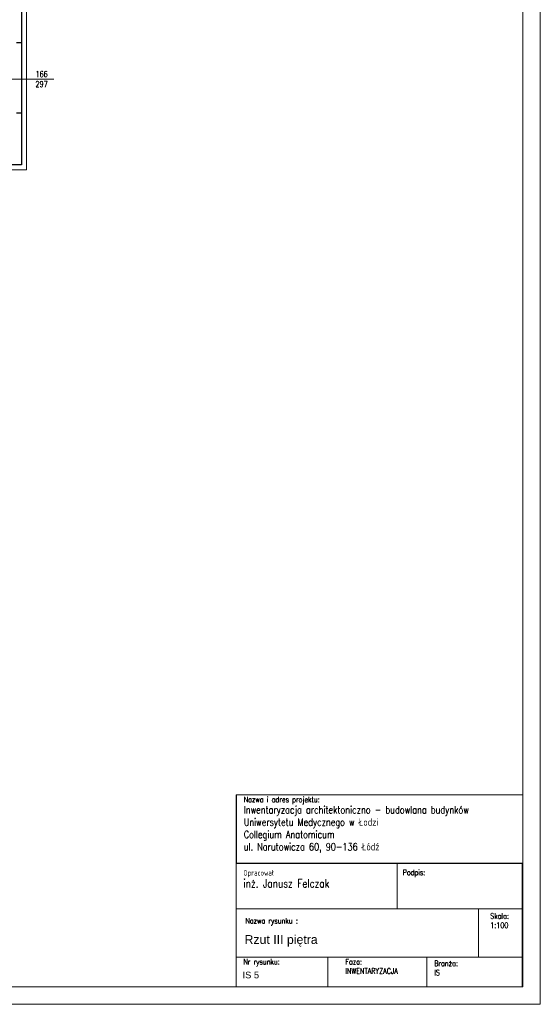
# Model space of a CAD drawing. Header units: millimetres. Extents: x 12584 to 77584, y 9983 to 29820.
# Tile 141 of 176: x 63222 to 64699, y 23880 to 26673. Entities that reach past the tile are written whole.
import ezdxf

# ---------------------------------------------------------------- set-up
doc = ezdxf.new("R2010")
doc.units = ezdxf.units.MM
for name, color, linetype, lineweight in [('m_cienka', 7, 'Continuous', 5), ('m_tabela', 7, 'Continuous', 20), ('m_tekst', 7, 'Continuous', 13), ('m_widok', 7, 'Continuous', 9), ('m_ściany', 7, 'Continuous', 30)]:
    doc.layers.add(name, color=color, linetype=linetype, lineweight=lineweight)
doc.styles.add('opis', font='simplex.shx', dxfattribs={"width": 0.8})
doc.styles.add('PIOTR', font='arial.ttf', dxfattribs={"height": 10})
doc.styles.get("Standard").update_dxf_attribs({"font": 'arial.ttf'})
doc.styles.add('styl1', font='simplex.shx', dxfattribs={"width": 0.75})

msp = doc.modelspace()

# ---------------------------------------------------------------- linework, layer by layer
at = {"layer": 'm_cienka', "ltscale": 3}
msp.add_line((63179.4, 26504.6), (63319.4, 26504.6), dxfattribs=at)
at = {"layer": 'm_cienka', "ltscale": 2}
msp.add_lwpolyline([(59815.4, 25471.8), (60312.4, 25471.8), (60312.4, 25508.7), (62006.4, 25508.7), (62006.4, 25055.2), (63134.4, 25055.2), (63134.4, 26247.3), (63241.4, 26247.3), (63241.4, 26771.3), (63134.4, 26771.3), (63134.4, 27968.3), (62007.4, 27968.3), (62007.4, 26754.6), (60753.4, 26754.6), (60753.4, 27748.3), (59446.2, 27748.3)], dxfattribs=at)
at = {"layer": 'm_tabela'}
for p, q in [((64699.1, 23879.8), (64699.1, 29819.8)), ((64649.1, 23929.8), (64649.1, 29769.8)), ((64524.1, 24150.3), (64524.1, 24013.8)), ((64649.1, 24150.3), (64649.1, 24021.6)), ((56339.1, 23929.8), (64649.1, 23929.8)), ((56289.1, 23879.8), (64699.1, 23879.8))]:
    msp.add_line(p, q, dxfattribs=at)
at = {"layer": 'm_tabela', "lineweight": 20}
for p, q in [((63836, 23929.8), (63836, 24474.2)), ((63836, 24474.2), (64649.1, 24474.2)), ((64292.8, 24278.9), (64292.8, 24150.3)), ((63836, 24150.3), (64649.1, 24150.3)), ((63836, 24150.3), (64648, 24150.3)), ((63836, 24013.8), (64649.1, 24013.8)), ((64096.3, 24013.8), (64096.3, 23929.8)), ((64377.3, 24013.8), (64377.3, 23929.8)), ((64649.1, 23929.8), (63836, 23929.8))]:
    msp.add_line(p, q, dxfattribs=at)
at = {"layer": 'm_tabela', "color": 0}
for p, q in [((63837, 24474.2), (63837, 24280)), ((64649.1, 24280), (64649.1, 24484.2)), ((63836, 24278.9), (63836, 24150.3)), ((63836, 24278.9), (63836, 24150.3)), ((64292.8, 24278.9), (63836, 24278.9)), ((63837, 24280), (64649.1, 24280)), ((64292.8, 24150.3), (64292.8, 24278.9)), ((64292.8, 24278.9), (64292.8, 24150.3)), ((64648, 24278.9), (64292.8, 24278.9)), ((64648, 24150.3), (64648, 24278.9)), ((64648, 24150.3), (64648, 24278.9)), ((63836, 24150.3), (64648, 24150.3)), ((63836, 24013.8), (63836, 24150.3)), ((63836, 24150.3), (64292.8, 24150.3)), ((64292.8, 24150.3), (63836, 24150.3)), ((63836, 24150.3), (64292.8, 24150.3)), ((64292.8, 24150.3), (64648, 24150.3)), ((64648, 24150.3), (64292.8, 24150.3)), ((64292.8, 24150.3), (64648, 24150.3)), ((64648, 24150.3), (64648, 24013.8)), ((64648, 24150.3), (64648, 24013.8)), ((64648, 24013.8), (63836, 24013.8)), ((63836, 24013.8), (64096.3, 24013.8)), ((63836, 23929.8), (63836, 24013.8)), ((64096.3, 24013.8), (64096.3, 23929.8)), ((64096.3, 24013.8), (64377.3, 24013.8)), ((64096.3, 23929.8), (64096.3, 24013.8)), ((64377.3, 24013.8), (64377.3, 23929.8)), ((64377.3, 24013.8), (64648, 24013.8)), ((64377.3, 23929.8), (64377.3, 24013.8)), ((64648, 24013.8), (64648, 23929.8)), ((64096.3, 23929.8), (63836, 23929.8)), ((64377.3, 23929.8), (64096.3, 23929.8)), ((64648, 23929.8), (64377.3, 23929.8))]:
    msp.add_line(p, q, dxfattribs=at)
at = {"layer": 'm_widok', "ltscale": 2}
msp.add_line((63227.4, 26608.8), (63227.4, 26408.8), dxfattribs=at)
at = {"layer": 'm_ściany'}
for p, q in [((63227.4, 26755.8), (63227.4, 26261.8)), ((63227.4, 26261.8), (63120.4, 26261.8))]:
    msp.add_line(p, q, dxfattribs=at)
at = {"layer": 'm_ściany', "ltscale": 2}
for p, q in [((63213.4, 26608.8), (63227.4, 26608.8)), ((63213.4, 26408.8), (63227.4, 26408.8))]:
    msp.add_line(p, q, dxfattribs=at)

# ---------------------------------------------------------------- texts
at = {"layer": 'm_tabela', "lineweight": 5, "style": 'PIOTR'}
msp.add_text('Rzut III piętra', height=25, dxfattribs=at).set_placement((63860, 24051.1))
at = {"layer": 'm_tabela', "lineweight": 5}
msp.add_text('IS 5', height=18.9, dxfattribs=at).set_placement((63854.4, 23953.5))
at = {"layer": 'm_tabela', "char_height": 26.25, "attachment_point": 1, "style": 'opis'}
for s, insert, width in [('{\\H0.6x;Nazwa i adres projektu:} \\P{\\H0.8x;Inwentaryzacja architektoniczno - budowlana budynków Uniwersytetu Medycznego w Łodzi\\PCollegium Anatomicum\\Pul. Narutowicza 60, 90-136 Łódź}', (63857.8, 24468.6), 714.215), ('{\\H0.6x;Opracował}\\P{\\H0.88x;inż. Janusz Felczak}', (63856.8, 24260.7), 476.912), ('{\\H0.6x;Podpis:}', (64308.5, 24261.7), 91.802), ('{\\H0.6x;Skala:\\P1:100}', (64557, 24138.2), 91.802), ('{\\H0.6x;Nazwa rysunku :}', (63862.5, 24124.6), 802.267), ('{\\H0.6x;Nr rysunku:}', (63856.8, 24008.5), 247.999), ('{\\H0.6x;Faza:\\PINWENTARYZACJA} ', (64146.1, 24008.3), 242.188), ('{\\H0.6x;Branża:\\PIS} ', (64398.1, 24003.9), 247.999)]:
    msp.add_mtext(s, dxfattribs=dict(at, insert=insert, width=width))
at = {"layer": 'm_tekst', "ltscale": 3, "insert": (63284.4, 26504.6), "char_height": 17, "attachment_point": 5, "style": 'styl1'}
msp.add_mtext_dynamic_manual_height_columns('166\\P297', width=67.252, gutter_width=350, heights=[0], dxfattribs=at)

doc.saveas('drawing.dxf')
